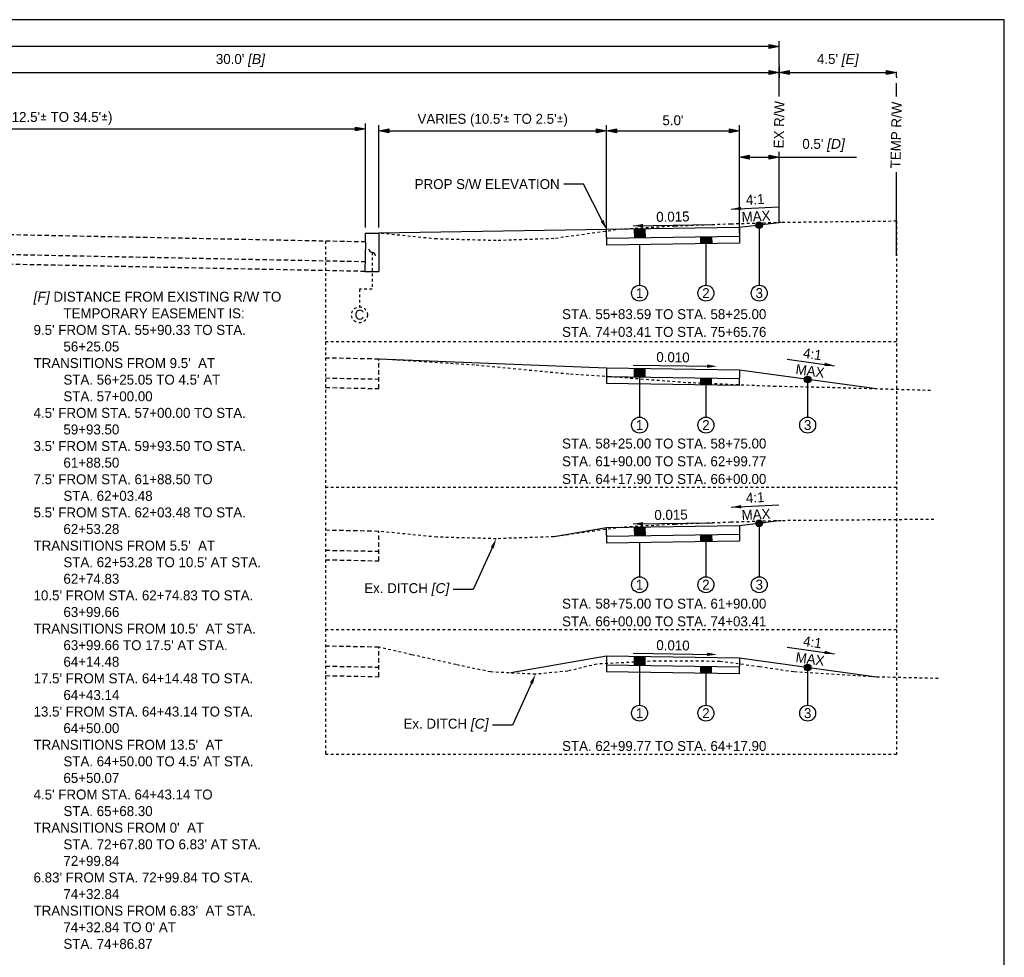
# Model space of a CAD drawing. Header units: feet. Extents: x 19045 to 19260, y 13883 to 14018.
# Tile 4 of 8: x 19099 to 19136, y 13910 to 13945. Entities that reach past the tile are written whole.
import ezdxf
from ezdxf import colors
from ezdxf.entities.mleader import LeaderData, LeaderLine
from ezdxf.enums import TextEntityAlignment as Align
from ezdxf.math import Vec2, Vec3

# ---------------------------------------------------------------- set-up
doc = ezdxf.new("R2010")
doc.units = ezdxf.units.FT
doc.header["$MEASUREMENT"] = 0
for name, pattern in [('cl5', [25, 1.25, -1.25, 20, -1.25, 1.25]), ('DASHED', [0.75, 0.5, -0.25]), ('DASHED2', [0.375, 0.25, -0.125]), ('OhDOT_USTN2', [0.11, 0.069, -0.041]), ('OhDOT_USTN3', [0.22, 0.165, -0.055])]:
    doc.linetypes.add(name, pattern=pattern)
for name, color, linetype in [('CM_P_Sidewalk', 254, 'Continuous'), ('PF_X_Ground_Line', 3, 'OhDOT_USTN2'), ('PV_P_EOP', 7, 'Continuous'), ('PV_P_Text', 10, 'Continuous'), ('PV_X_EOP', 7, 'OhDOT_USTN3'), ('RW_X_CL_5', 6, 'cl5'), ('RW_X_Right_of_Way', 7, 'ROWEX-COEC')]:
    doc.layers.add(name, color=color, linetype=linetype)
doc.styles.add('Slanted-Normal', font='font31.shx', dxfattribs={"height": 0.125})
doc.styles.get("Standard").update_dxf_attribs({"font": 'font31.shx'})
doc.styles.add('Straight-Normal', font='font30.shx', dxfattribs={"height": 0.14})
doc.linetypes.add('ROWEX-COEC', pattern='A,0.75,-0.05,["Ex R/W",Straight-Normal,S=1,R=0,X=0,Y=-0.06],-0.7,0.75,-0.3,0.75,-0.3,0.75,-0.3,0.75,-0.3', length=5.7)
doc.dimstyles.new('Dec-1  Slanted', dxfattribs={"dimtxt": 0.125, "dimasz": 0.125, "dimexe": 0.07, "dimexo": 0.07, "dimgap": 0.07, "dimtad": 1, "dimdec": 1, "dimzin": 3, "dimdsep": 46, "dimtxsty": 'Slanted-Normal', "dimblk": 'Dim1', "dimcen": 0, "dimclrd": 95, "dimclre": 95, "dimclrt": 7, "dimadec": 1, "dimazin": 3, "dimtfac": 1, "dimtdec": 1, "dimtix": 1, "dimtofl": 0, "dimtmove": 1, "dimatfit": 3, "dimldrblk": 'Dim1', "dimfxl": 1, "dimtolj": 1, "dimtzin": 0, "dimlwd": -1, "dimlwe": -1, "dimarcsym": 0})

# ---------------------------------------------------------------- blocks, each defined once
blk = doc.blocks.new('Dim1')
h = blk.add_hatch(color=4)
h.dxf.hatch_style = 1
h.paths.add_polyline_path([(0, 0), (-1, -0.2), (-1, 0.2)])
at = {"color": 4}
blk.add_lwpolyline([(0, 0), (-1, -0.2), (-1, 0.2), (0, 0)], dxfattribs=at)
blk = doc.blocks.new('*D887')
at = {"layer": 'Defpoints', "color": 0, "transparency": 16777216}
for p in [(19087.192, 13941.042), (19112.192, 13941.042), (19112.192, 13937.116)]:
    blk.add_point(p, dxfattribs=at)
at = {"layer": 'PV_P_Text', "color": 95, "linetype": 'Continuous', "transparency": 16777216}
for p, q in [((19087.567, 13941.042), (19111.817, 13941.042)), ((19112.192, 13937.326), (19112.192, 13941.252))]:
    blk.add_line(p, q, dxfattribs=at)
at = {"layer": 'PV_P_Text', "color": 95, "transparency": 16777216, "xscale": 0.375, "yscale": 0.375, "zscale": 0.375, "rotation": 180}
blk.add_blockref('Dim1', (19087.192, 13941.042), dxfattribs=at)
at = {"layer": 'PV_P_Text', "color": 95, "transparency": 16777216, "xscale": 0.375, "yscale": 0.375, "zscale": 0.375}
blk.add_blockref('Dim1', (19112.192, 13941.042), dxfattribs=at)
at = {"layer": 'PV_P_Text', "color": 7, "transparency": 16777216, "insert": (19099.692, 13941.439), "char_height": 0.375, "attachment_point": 5, "style": 'Slanted-Normal'}
blk.add_mtext("\\A1;VARIES (12.5'{\\fISOCPEUR|b0|i0|c0|p34;%%P} TO 34.5'{\\fISOCPEUR|b0|i0|c0|p34;%%P})", dxfattribs=at)
blk = doc.blocks.new('*D885')
at = {"layer": 'Defpoints', "color": 0, "transparency": 16777216}
for p in [(19121.275, 13940.972), (19112.692, 13937.116), (19121.275, 13936.967)]:
    blk.add_point(p, dxfattribs=at)
at = {"layer": 'PV_P_Text', "color": 95, "linetype": 'Continuous', "transparency": 16777216}
for p, q in [((19112.692, 13937.326), (19112.692, 13941.182)), ((19113.067, 13940.972), (19120.9, 13940.972)), ((19121.275, 13937.177), (19121.275, 13941.182))]:
    blk.add_line(p, q, dxfattribs=at)
at = {"layer": 'PV_P_Text', "color": 95, "transparency": 16777216, "xscale": 0.375, "yscale": 0.375, "zscale": 0.375, "rotation": 180}
blk.add_blockref('Dim1', (19112.692, 13940.972), dxfattribs=at)
at = {"layer": 'PV_P_Text', "color": 95, "transparency": 16777216, "xscale": 0.375, "yscale": 0.375, "zscale": 0.375}
blk.add_blockref('Dim1', (19121.275, 13940.972), dxfattribs=at)
at = {"layer": 'PV_P_Text', "color": 7, "transparency": 16777216, "insert": (19116.984, 13941.369), "char_height": 0.375, "attachment_point": 5, "style": 'Slanted-Normal'}
blk.add_mtext("\\A1;VARIES (10.5'{\\fISOCPEUR|b0|i0|c0|p34;%%P} TO 2.5'{\\fISOCPEUR|b0|i0|c0|p34;%%P})", dxfattribs=at)
blk = doc.blocks.new('*D886')
at = {"layer": 'Defpoints', "color": 0, "transparency": 16777216}
for p in [(19127.775, 13943.644), (19132.191, 13943.212), (19132.191, 13943.174)]:
    blk.add_point(p, dxfattribs=at)
at = {"layer": 'PV_P_Text', "color": 95, "linetype": 'Continuous', "transparency": 16777216}
for p, q in [((19127.775, 13943.434), (19127.775, 13942.964)), ((19128.15, 13943.174), (19131.816, 13943.174)), ((19132.191, 13943.002), (19132.191, 13942.964))]:
    blk.add_line(p, q, dxfattribs=at)
at = {"layer": 'PV_P_Text', "color": 95, "transparency": 16777216, "xscale": 0.375, "yscale": 0.375, "zscale": 0.375, "rotation": 180}
blk.add_blockref('Dim1', (19127.775, 13943.174), dxfattribs=at)
at = {"layer": 'PV_P_Text', "color": 95, "transparency": 16777216, "xscale": 0.375, "yscale": 0.375, "zscale": 0.375}
blk.add_blockref('Dim1', (19132.191, 13943.174), dxfattribs=at)
at = {"layer": 'PV_P_Text', "color": 7, "transparency": 16777216, "insert": (19129.983, 13943.622), "char_height": 0.375, "attachment_point": 5, "style": 'Slanted-Normal'}
blk.add_mtext("\\A1;4.5' {\\fArial|b0|i1|c0|p34;[E]}", dxfattribs=at)
blk = doc.blocks.new('*D884')
at = {"layer": 'Defpoints', "color": 0, "transparency": 16777216}
for p in [(19126.275, 13940.972), (19121.275, 13936.967), (19126.275, 13936.892)]:
    blk.add_point(p, dxfattribs=at)
at = {"layer": 'PV_P_Text', "color": 95, "linetype": 'Continuous', "transparency": 16777216}
for p, q in [((19121.275, 13937.177), (19121.275, 13941.182)), ((19121.65, 13940.972), (19125.9, 13940.972)), ((19126.275, 13937.102), (19126.275, 13941.182))]:
    blk.add_line(p, q, dxfattribs=at)
at = {"layer": 'PV_P_Text', "color": 95, "transparency": 16777216, "xscale": 0.375, "yscale": 0.375, "zscale": 0.375, "rotation": 180}
blk.add_blockref('Dim1', (19121.275, 13940.972), dxfattribs=at)
at = {"layer": 'PV_P_Text', "color": 95, "transparency": 16777216, "xscale": 0.375, "yscale": 0.375, "zscale": 0.375}
blk.add_blockref('Dim1', (19126.275, 13940.972), dxfattribs=at)
at = {"layer": 'PV_P_Text', "color": 7, "transparency": 16777216, "insert": (19123.775, 13941.369), "char_height": 0.375, "attachment_point": 5, "style": 'Slanted-Normal'}
blk.add_mtext("\\A1;5.0'", dxfattribs=at)
blk = doc.blocks.new('_Integral')
at = {"color": 0, "linetype": 'ByBlock', "lineweight": -2}
for centre, start, end in [((0.445, -0.091), 102, 168), ((-0.445, 0.091), 282, 348)]:
    blk.add_arc(centre, 0.454, start, end, dxfattribs=at)
blk = doc.blocks.new('*D890')
at = {"layer": 'Defpoints', "color": 0, "transparency": 16777216}
for p in [(19127.775, 13939.976), (19126.275, 13937.327), (19127.775, 13937.51)]:
    blk.add_point(p, dxfattribs=at)
at = {"layer": 'PV_P_Text', "color": 95, "linetype": 'Continuous', "transparency": 16777216}
for p, q in [((19126.275, 13937.537), (19126.275, 13940.186)), ((19126.65, 13939.976), (19127.4, 13939.976)), ((19127.775, 13937.72), (19127.775, 13940.186)), ((19127.775, 13939.976), (19130.689, 13939.976))]:
    blk.add_line(p, q, dxfattribs=at)
at = {"layer": 'PV_P_Text', "color": 95, "transparency": 16777216, "xscale": 0.375, "yscale": 0.375, "zscale": 0.375, "rotation": 180}
blk.add_blockref('Dim1', (19126.275, 13939.976), dxfattribs=at)
at = {"layer": 'PV_P_Text', "color": 95, "transparency": 16777216, "xscale": 0.375, "yscale": 0.375, "zscale": 0.375}
blk.add_blockref('Dim1', (19127.775, 13939.976), dxfattribs=at)
at = {"layer": 'PV_P_Text', "color": 7, "transparency": 16777216, "insert": (19129.447, 13940.425), "char_height": 0.375, "attachment_point": 5, "style": 'Slanted-Normal'}
blk.add_mtext("\\A1;0.5' {\\fArial|b0|i1|c0|p34;[D]}", dxfattribs=at)
blk = doc.blocks.new('*D908')
at = {"layer": 'Defpoints', "color": 0, "transparency": 16777216}
for p in [(19057.775, 13944.145), (19057.775, 13943.212), (19127.775, 13943.218)]:
    blk.add_point(p, dxfattribs=at)
at = {"layer": 'PV_P_Text', "color": 95, "linetype": 'Continuous', "transparency": 16777216}
for p, q in [((19057.775, 13943.422), (19057.775, 13944.355)), ((19127.775, 13943.428), (19127.775, 13944.355)), ((19127.4, 13944.145), (19058.15, 13944.145))]:
    blk.add_line(p, q, dxfattribs=at)
at = {"layer": 'PV_P_Text', "color": 95, "transparency": 16777216, "xscale": 0.375, "yscale": 0.375, "zscale": 0.375, "rotation": 180}
blk.add_blockref('Dim1', (19057.775, 13944.145), dxfattribs=at)
at = {"layer": 'PV_P_Text', "color": 95, "transparency": 16777216, "xscale": 0.375, "yscale": 0.375, "zscale": 0.375}
blk.add_blockref('Dim1', (19127.775, 13944.145), dxfattribs=at)
at = {"layer": 'PV_P_Text', "color": 7, "transparency": 16777216, "insert": (19090.561, 13944.542), "char_height": 0.375, "attachment_point": 5, "style": 'Slanted-Normal'}
blk.add_mtext("\\A1;60.0' RIGHT-OF-WAY", dxfattribs=at)
blk = doc.blocks.new('*D917')
at = {"layer": 'Defpoints', "color": 0, "transparency": 16777216}
for p in [(19127.775, 13943.174), (19127.775, 13942.27), (19087.192, 13941.746)]:
    blk.add_point(p, dxfattribs=at)
at = {"layer": 'PV_P_Text', "color": 95, "linetype": 'Continuous', "transparency": 16777216}
for p, q in [((19087.192, 13941.956), (19087.192, 13943.384)), ((19087.567, 13943.174), (19127.4, 13943.174)), ((19127.775, 13942.48), (19127.775, 13943.384))]:
    blk.add_line(p, q, dxfattribs=at)
at = {"layer": 'PV_P_Text', "color": 95, "transparency": 16777216, "xscale": 0.375, "yscale": 0.375, "zscale": 0.375, "rotation": 180}
blk.add_blockref('Dim1', (19087.192, 13943.174), dxfattribs=at)
at = {"layer": 'PV_P_Text', "color": 95, "transparency": 16777216, "xscale": 0.375, "yscale": 0.375, "zscale": 0.375}
blk.add_blockref('Dim1', (19127.775, 13943.174), dxfattribs=at)
at = {"layer": 'PV_P_Text', "color": 7, "transparency": 16777216, "insert": (19107.484, 13943.622), "char_height": 0.375, "attachment_point": 5, "style": 'Slanted-Normal'}
blk.add_mtext("\\A1;30.0' {\\fArial|b0|i1|c0|p34;[B]}", dxfattribs=at)

msp = doc.modelspace()

# ---------------------------------------------------------------- hatches: boundary and pattern name
at = {"layer": 'PV_P_Text'}
h = msp.add_hatch(color=256, dxfattribs=at)
h.dxf.hatch_style = 1
h.paths.add_polyline_path([(19122.716, 13937.274), (19122.316, 13937.268), (19122.326, 13936.935), (19122.726, 13936.941)])
h = msp.add_hatch(color=256, dxfattribs=at)
h.dxf.hatch_style = 1
edge = h.paths.add_edge_path()
edge.add_arc((19127.025, 13937.419), 0.125, 0, 360)
h = msp.add_hatch(color=256, dxfattribs=at)
h.dxf.hatch_style = 1
h.paths.add_polyline_path([(19125.226, 13936.978), (19124.816, 13936.972), (19124.816, 13936.722), (19125.234, 13936.728)])
h = msp.add_hatch(color=256, dxfattribs=at)
h.dxf.hatch_style = 1
h.paths.add_polyline_path([(19122.716, 13932.012), (19122.316, 13932.018), (19122.316, 13931.685), (19122.716, 13931.679)])
h = msp.add_hatch(color=256, dxfattribs=at)
h.dxf.hatch_style = 1
edge = h.paths.add_edge_path()
edge.add_arc((19128.848, 13931.604), 0.125, 0, 360)
h = msp.add_hatch(color=256, dxfattribs=at)
h.dxf.hatch_style = 1
h.paths.add_polyline_path([(19125.216, 13931.641), (19124.816, 13931.647), (19124.816, 13931.397), (19125.216, 13931.391)])
h = msp.add_hatch(color=256, dxfattribs=at)
h.dxf.hatch_style = 1
edge = h.paths.add_edge_path()
edge.add_arc((19127.025, 13926.186), 0.125, 0, 360)
h = msp.add_hatch(color=256, dxfattribs=at)
h.dxf.hatch_style = 1
h.paths.add_polyline_path([(19122.716, 13926.041), (19122.316, 13926.035), (19122.326, 13925.703), (19122.726, 13925.709)])
h = msp.add_hatch(color=256, dxfattribs=at)
h.dxf.hatch_style = 1
h.paths.add_polyline_path([(19125.226, 13925.746), (19124.816, 13925.74), (19124.816, 13925.49), (19125.234, 13925.496)])
h = msp.add_hatch(color=256, dxfattribs=at)
h.dxf.hatch_style = 1
h.paths.add_polyline_path([(19122.716, 13921.158), (19122.316, 13921.164), (19122.316, 13920.831), (19122.716, 13920.825)])
h = msp.add_hatch(color=256, dxfattribs=at)
h.dxf.hatch_style = 1
h.paths.add_polyline_path([(19125.216, 13920.788), (19124.816, 13920.794), (19124.816, 13920.543), (19125.216, 13920.537)])
h = msp.add_hatch(color=256, dxfattribs=at)
h.dxf.hatch_style = 1
edge = h.paths.add_edge_path()
edge.add_arc((19128.848, 13920.751), 0.125, 0, 360)

# ---------------------------------------------------------------- linework, layer by layer
at = {"layer": 'PF_X_Ground_Line'}
for points in [[(19132.191, 13937.566), (19127.856, 13937.517), (19125.951, 13937.458), (19123.85, 13937.38), (19121.825, 13937.267), (19119.286, 13936.913), (19117.12, 13936.837), (19114.878, 13936.898), (19112.692, 13937.116)], [(19133.479, 13931.19), (19129.48, 13931.303), (19127.639, 13931.343), (19124.26, 13931.485), (19121.408, 13931.707), (19119.85, 13931.808), (19116.3, 13932.146), (19112.692, 13932.373)], [(19133.596, 13926.334), (19127.856, 13926.285), (19125.951, 13926.226), (19123.85, 13926.148), (19121.825, 13926.035), (19119.286, 13925.681), (19117.12, 13925.605), (19114.878, 13925.666), (19112.692, 13925.884)], [(19133.758, 13920.342), (19131.442, 13920.394), (19128.325, 13920.589), (19127.028, 13920.78), (19125.539, 13920.985), (19123.121, 13920.998), (19120.91, 13920.883), (19119.811, 13920.619), (19118.598, 13920.5), (19116.905, 13920.587), (19115.603, 13920.862), (19113.931, 13921.238), (19112.692, 13921.519)]]:
    msp.add_lwpolyline(points, dxfattribs=at)
at = {"layer": 'PV_P_EOP', "linetype": 'DASHED'}
for points in [[(19127.775, 13942.27), (19127.775, 13943.212)], [(19132.191, 13942.27), (19132.191, 13943.201)]]:
    msp.add_lwpolyline(points, dxfattribs=at)
at = {"layer": 'PV_P_EOP', "linetype": 'Continuous'}
for points in [[(19127.775, 13937.51), (19127.775, 13939.976)], [(19132.191, 13936.261), (19132.191, 13939.42)]]:
    msp.add_lwpolyline(points, dxfattribs=at)
at = {"layer": 'PV_P_Text', "linetype": 'ByBlock', "lineweight": -2}
for p, q in [((19125.97, 13938.027), (19127.767, 13938.116)), ((19122.271, 13937.397), (19125.272, 13937.442)), ((19122.275, 13932.148), (19125.276, 13932.103)), ((19128.075, 13932.37), (19129.858, 13932.125)), ((19125.97, 13926.795), (19127.767, 13926.884)), ((19122.271, 13926.165), (19125.272, 13926.21)), ((19122.275, 13921.295), (19125.276, 13921.25)), ((19128.075, 13921.516), (19129.858, 13921.271))]:
    msp.add_line(p, q, dxfattribs=at)
at = {"layer": 'PV_P_Text'}
for points in [[(19121.275, 13937.252), (19112.692, 13937.116)], [(19126.275, 13937.327), (19121.275, 13937.252)], [(19121.275, 13936.968), (19121.275, 13937.252)], [(19122.316, 13937.268), (19122.326, 13936.935)], [(19122.716, 13937.274), (19122.726, 13936.941)], [(19127.775, 13937.51), (19126.275, 13937.327)], [(19126.275, 13937.327), (19126.275, 13936.744)], [(19127.025, 13937.419), (19127.025, 13935.158)], [(19121.275, 13936.968), (19121.271, 13936.669)], [(19126.275, 13936.994), (19121.28, 13936.919)], [(19124.816, 13936.972), (19124.816, 13936.722)], [(19125.226, 13936.978), (19125.234, 13936.728)], [(19126.275, 13936.744), (19121.271, 13936.669)], [(19122.516, 13936.688), (19122.516, 13935.158)], [(19125.016, 13936.725), (19125.016, 13935.158)], [(19121.275, 13932.033), (19112.692, 13932.373)], [(19121.275, 13932.033), (19121.266, 13931.45)], [(19126.275, 13931.958), (19121.275, 13932.033)], [(19126.27, 13931.625), (19121.27, 13931.7)], [(19122.316, 13932.018), (19122.316, 13931.685)], [(19122.516, 13931.682), (19122.516, 13930.187)], [(19122.716, 13932.012), (19122.716, 13931.679)], [(19126.275, 13931.958), (19126.266, 13931.375)], [(19131.442, 13931.248), (19126.275, 13931.958)], [(19126.266, 13931.375), (19121.266, 13931.45)], [(19124.816, 13931.647), (19124.816, 13931.397)], [(19125.016, 13931.394), (19125.016, 13930.187)], [(19125.216, 13931.641), (19125.216, 13931.391)], [(19128.848, 13931.604), (19128.848, 13930.187)], [(19127.775, 13926.278), (19126.275, 13926.095)], [(19127.025, 13926.186), (19127.025, 13924.174)], [(19121.275, 13926.02), (19119.286, 13925.681)], [(19121.275, 13925.736), (19121.271, 13925.437)], [(19126.275, 13926.095), (19121.275, 13926.02)], [(19121.275, 13925.736), (19121.275, 13926.02)], [(19126.275, 13925.762), (19121.28, 13925.687)], [(19122.316, 13926.035), (19122.326, 13925.703)], [(19122.716, 13926.041), (19122.726, 13925.709)], [(19124.816, 13925.74), (19124.816, 13925.49)], [(19125.226, 13925.746), (19125.234, 13925.496)], [(19126.275, 13926.095), (19126.275, 13925.512)], [(19126.275, 13925.512), (19121.271, 13925.437)], [(19122.516, 13925.455), (19122.516, 13924.174)], [(19125.016, 13925.493), (19125.016, 13924.174)], [(19121.275, 13921.18), (19117.663, 13920.548)], [(19121.275, 13921.18), (19121.266, 13920.597)], [(19126.275, 13921.105), (19121.275, 13921.18)], [(19122.316, 13921.164), (19122.316, 13920.831)], [(19122.716, 13921.158), (19122.716, 13920.825)], [(19126.275, 13921.105), (19126.266, 13920.522)], [(19131.442, 13920.394), (19126.275, 13921.105)], [(19126.266, 13920.522), (19121.266, 13920.597)], [(19126.27, 13920.772), (19121.27, 13920.847)], [(19122.516, 13920.828), (19122.516, 13919.334)], [(19124.816, 13920.794), (19124.816, 13920.543)], [(19125.016, 13920.54), (19125.016, 13919.334)], [(19125.216, 13920.788), (19125.216, 13920.537)], [(19128.848, 13920.751), (19128.848, 13919.334)]]:
    msp.add_lwpolyline(points, dxfattribs=at)
at = {"layer": 'PV_P_Text', "linetype": 'DASHED2', "ltscale": 0.333}
for points in [[(19132.191, 13937.564), (19132.191, 13917.481)], [(19110.692, 13936.816), (19110.692, 13917.481)], [(19112.442, 13936.395), (19112.442, 13935.011), (19111.968, 13935.011), (19111.968, 13934.342)], [(19132.191, 13933.03), (19110.692, 13933.03)], [(19132.191, 13927.54), (19110.692, 13927.54)], [(19132.191, 13922.177), (19110.692, 13922.177)], [(19132.191, 13917.481), (19110.692, 13917.481)]]:
    msp.add_lwpolyline(points, dxfattribs=at)
at = {"layer": 'PV_P_Text'}
for centre, radius in [((19127.025, 13937.419), 0.125), ((19122.516, 13934.858), 0.3), ((19125.016, 13934.858), 0.3), ((19127.025, 13934.858), 0.3), ((19128.848, 13931.604), 0.125), ((19122.516, 13929.887), 0.3), ((19125.016, 13929.887), 0.3), ((19128.848, 13929.887), 0.3), ((19127.025, 13926.186), 0.125), ((19122.516, 13923.874), 0.3), ((19125.016, 13923.874), 0.3), ((19127.025, 13923.874), 0.3), ((19128.848, 13920.751), 0.125), ((19122.516, 13919.034), 0.3), ((19125.016, 13919.034), 0.3), ((19128.848, 13919.034), 0.3)]:
    msp.add_circle(centre, radius, dxfattribs=at)
at = {"layer": 'PV_P_Text', "linetype": 'DASHED2', "ltscale": 0.333}
msp.add_circle((19111.968, 13934.042), 0.3, dxfattribs=at)
at = {"layer": 'PV_P_Text'}
for points in [[(19126.341, 13938.108), (19125.97, 13938.027), (19126.347, 13937.983)], [(19122.645, 13937.465), (19122.271, 13937.397), (19122.647, 13937.34)], [(19125.062, 13932.044), (19125.437, 13932.101), (19125.063, 13932.169)], [(19129.478, 13932.114), (19129.858, 13932.125), (19129.495, 13932.238)], [(19126.341, 13926.876), (19125.97, 13926.795), (19126.347, 13926.751)], [(19122.645, 13926.233), (19122.271, 13926.165), (19122.647, 13926.108)], [(19125.062, 13921.19), (19125.437, 13921.247), (19125.063, 13921.315)], [(19129.478, 13921.26), (19129.858, 13921.271), (19129.495, 13921.384)]]:
    msp.add_solid(points, dxfattribs=at)
at = {"layer": 'PV_X_EOP'}
for points in [[(19112.192, 13936.786), (19087.192, 13937.286)], [(19112.192, 13936.036), (19087.192, 13936.536)], [(19112.17, 13935.676), (19087.192, 13936.176)], [(19110.692, 13931.303), (19112.692, 13931.263), (19112.692, 13932.373), (19110.692, 13932.413)], [(19110.692, 13931.662), (19112.692, 13931.622)], [(19110.692, 13924.814), (19112.692, 13924.774), (19112.692, 13925.884), (19110.692, 13925.924)], [(19110.692, 13925.174), (19112.692, 13925.134)], [(19110.692, 13920.449), (19112.692, 13920.409), (19112.692, 13921.519), (19110.692, 13921.559)], [(19110.692, 13920.809), (19112.692, 13920.769)]]:
    msp.add_lwpolyline(points, dxfattribs=at)
at = {"layer": 'RW_X_CL_5', "linetype": 'ByBlock'}
msp.add_lwpolyline([(19045.13, 13945.16), (19045.13, 13882.91), (19136.254, 13882.91), (19136.254, 13945.16)], close=True, dxfattribs=at)
at = {"layer": 'RW_X_Right_of_Way'}
for points in [[(19112.192, 13936.786), (19112.192, 13937.116), (19112.692, 13937.116), (19112.692, 13935.676)], [(19112.192, 13936.786), (19112.17, 13935.676)], [(19112.17, 13935.676), (19112.692, 13935.676)]]:
    msp.add_lwpolyline(points, dxfattribs=at)

# ---------------------------------------------------------------- block references
at = {"layer": 'PV_P_Text', "xscale": 0.375, "yscale": 0.375, "zscale": 0.375, "rotation": 90}
msp.add_blockref('_Integral', (19112.442, 13936.395), dxfattribs=at)

# ---------------------------------------------------------------- texts
at = {"layer": 'CM_P_Sidewalk', "insert": (19099.317, 13922.531), "char_height": 0.375, "attachment_point": 4}
msp.add_mtext_dynamic_manual_height_columns("\\pxi-3,l4,t4;{\\fArial|b0|i1|c0|p34;[F]} DISTANCE FROM EXISTING R/W TO TEMPORARY EASEMENT IS:\\P9.5' FROM STA. 55+90.33 TO STA. 56+25.05\\PTRANSITIONS FROM 9.5'  AT \\P^ISTA. 56+25.05 TO 4.5' AT \\P^ISTA. 57+00.00 \\P4.5' FROM STA. 57+00.00 TO STA. 59+93.50\\P3.5' FROM STA. 59+93.50 TO STA. 61+88.50\\P7.5' FROM STA. 61+88.50 TO \\P^ISTA. 62+03.48\\P5.5' FROM STA. 62+03.48 TO STA. 62+53.28\\PTRANSITIONS FROM 5.5'  AT \\P^ISTA. 62+53.28 TO 10.5' AT STA. 62+74.83\\P10.5' FROM STA. 62+74.83 TO STA. 63+99.66\\PTRANSITIONS FROM 10.5'  AT STA. 63+99.66 TO 17.5' AT STA. 64+14.48\\P17.5' FROM STA. 64+14.48 TO STA. 64+43.14\\P13.5' FROM STA. 64+43.14 TO STA. 64+50.00\\PTRANSITIONS FROM 13.5'  AT \\P^ISTA. 64+50.00 TO 4.5' AT STA. 65+50.07\\P4.5' FROM STA. 64+43.14 TO \\P^ISTA. 65+68.30\\PTRANSITIONS FROM 0'  AT \\P^ISTA. 72+67.80 TO 6.83' AT STA. 72+99.84\\P6.83' FROM STA. 72+99.84 TO STA. 74+32.84\\PTRANSITIONS FROM 6.83'  AT STA. 74+32.84 TO 0' AT \\P^ISTA. 74+86.87", width=9.8757, gutter_width=42, heights=[0], dxfattribs=at)
at = {"layer": 'PV_P_Text', "style": 'Slanted-Normal'}
for s, rotation, p in [('4:1', 2.8422, (19126.533, 13938.187)), ('MAX', 2.8422, (19126.369, 13937.539)), ('4:1', 352.1676, (19128.659, 13932.423)), ('MAX', 352.1676, (19128.377, 13931.816)), ('4:1', 2.8422, (19126.533, 13926.955)), ('MAX', 2.8422, (19126.369, 13926.307)), ('4:1', 352.1676, (19128.659, 13921.569)), ('MAX', 352.1676, (19128.377, 13920.963))]:
    msp.add_text(s, height=0.375, rotation=rotation, dxfattribs=at).set_placement(p)
for s, rotation, p in [('0.015', 0.8594, (19123.771, 13937.74)), ('0.010', 359.1406, (19123.775, 13932.444)), ('0.015 ', 0.8594, (19123.771, 13926.51)), ('0.010', 359.1406, (19123.775, 13921.59))]:
    msp.add_text(s, height=0.375, rotation=rotation, dxfattribs=at).set_placement(p, align=Align.MIDDLE_CENTER)
at = {"layer": 'PV_P_Text', "char_height": 0.375, "attachment_point": 5, "rotation": 88.8542, "style": 'Slanted-Normal'}
for s, insert, width in [('EX R/W', (19127.775, 13941.206), 2.18377), ('TEMP R/W', (19132.181, 13940.815), 3.20594)]:
    msp.add_mtext(s, dxfattribs=dict(at, insert=insert, width=width))
at = {"layer": 'PV_P_Text', "char_height": 0.375, "attachment_point": 5, "style": 'Slanted-Normal'}
for s, insert in [('1', (19122.516, 13934.858)), ('2', (19125.016, 13934.858)), ('3', (19127.025, 13934.858)), ('C', (19111.968, 13934.042)), ('1', (19122.516, 13929.887)), ('2', (19125.016, 13929.887)), ('3', (19128.848, 13929.887)), ('1', (19122.516, 13923.874)), ('2', (19125.016, 13923.874)), ('3', (19127.025, 13923.874)), ('1', (19122.516, 13919.034)), ('2', (19125.016, 13919.034)), ('3', (19128.848, 13919.034))]:
    msp.add_mtext_dynamic_manual_height_columns(s, width=2.46234, gutter_width=0.625, heights=[0], dxfattribs=dict(at, insert=insert))
at = {"layer": 'PV_P_Text', "char_height": 0.375, "width": 16.68248, "attachment_point": 5, "style": 'Slanted-Normal'}
for s, insert in [('STA. 55+83.59 TO STA. 58+25.00', (19123.445, 13934.064)), ('STA. 74+03.41 TO STA. 75+65.76', (19123.445, 13933.395)), ('STA. 58+25.00 TO STA. 58+75.00', (19123.445, 13929.19)), ('STA. 61+90.00 TO STA. 62+99.77', (19123.445, 13928.522)), ('STA. 64+17.90 TO STA. 66+00.00', (19123.445, 13927.854)), ('STA. 58+75.00 TO STA. 61+90.00', (19123.445, 13923.158)), ('STA. 66+00.00 TO STA. 74+03.41', (19123.445, 13922.49)), ('STA. 62+99.77 TO STA. 64+17.90', (19123.445, 13917.795))]:
    msp.add_mtext(s, dxfattribs=dict(at, insert=insert))

# ---------------------------------------------------------------- dimensions: what is measured, and where the dimension line sits
at = {"layer": 'PV_P_Text'}
for base, p1, p2, text, picture, middle in [((19057.775, 13944.145), (19127.775, 13943.218), (19057.775, 13943.212), "60.0' RIGHT-OF-WAY", '*D908', (19090.561, 13944.145)), ((19127.775, 13939.976), (19126.275, 13937.327), (19127.775, 13937.51), "0.5' {\\fArial|b0|i1|c0|p34;[D]}", '*D890', (19129.447, 13939.976))]:
    dim = msp.add_linear_dim(base=base, p1=p1, p2=p2, text=text, dimstyle='Dec-1  Slanted', override={"dimpost": "'"}, dxfattribs=at)
    dim.commit()
    dim.dimension.update_dxf_attribs({"geometry": picture, "text_midpoint": middle, "dimtype": 160})
for base, p1, p2, text, picture, middle in [((19127.775, 13943.174), (19087.192, 13941.746), (19127.775, 13942.27), "30.0' {\\fArial|b0|i1|c0|p34;[B]}", '*D917', (19107.484, 13943.622)), ((19132.191, 13943.174), (19127.775, 13943.644), (19132.191, 13943.212), "4.5' {\\fArial|b0|i1|c0|p34;[E]}", '*D886', (19129.983, 13943.622)), ((19112.192, 13941.042), (19087.192, 13941.042), (19112.192, 13937.116), "VARIES (12.5'{\\fISOCPEUR|b0|i0|c0|p34;%%P} TO 34.5'{\\fISOCPEUR|b0|i0|c0|p34;%%P})", '*D887', (19099.692, 13941.439)), ((19121.275, 13940.972), (19112.692, 13937.116), (19121.275, 13936.967), "VARIES (10.5'{\\fISOCPEUR|b0|i0|c0|p34;%%P} TO 2.5'{\\fISOCPEUR|b0|i0|c0|p34;%%P})", '*D885', (19116.984, 13941.369)), ((19126.275, 13940.972), (19121.275, 13936.967), (19126.275, 13936.892), "5.0'", '*D884', (19123.775, 13941.369))]:
    dim = msp.add_linear_dim(base=base, p1=p1, p2=p2, text=text, dimstyle='Dec-1  Slanted', override={"dimpost": "'"}, dxfattribs=at)
    dim.commit()
    dim.dimension.update_dxf_attribs({"geometry": picture, "text_midpoint": middle})

# ---------------------------------------------------------------- leaders
at = {"layer": 'RW_X_Right_of_Way'}
ml = msp.add_multileader_mtext('Standard', dxfattribs=at)
ml.set_content(' PROP S/W ELEVATION', color=256, style='Slanted-Normal')
ml.set_leader_properties()
ml.build(insert=Vec2(0, 0))
ml.multileader.update_dxf_attribs({"dogleg_length": 0.25, "arrow_head_size": 0.375, "scale": 3})
ctx = ml.context
ctx.base_point, ctx.scale, ctx.char_height, ctx.arrow_head_size, ctx.landing_gap_size, ctx.plane_origin = Vec3(19113.084, 13938.967), 3, 0.375, 0.375, 0.15, Vec3(19121.331, 13936.941)
ctx.text_align_type = 2
notes = []
notes.append((ctx, [(1, (1, 1, 0), (19120.408, 13938.967), (-1, 0), 0.75, [(0, [(19121.275, 13937.252)], 0, [])])]))
ctx.mtext.insert, ctx.mtext.alignment, ctx.mtext.flow_direction = Vec3(19119.508, 13939.154), 3, 5
ml = msp.add_multileader_mtext('Standard', dxfattribs=at)
ml.set_content('Ex. DITCH {\\fArial|b0|i1|c0|p34;[C]}', color=256, style='Slanted-Normal')
ml.set_leader_properties()
ml.build(insert=Vec2(0, 0))
ml.multileader.update_dxf_attribs({"dogleg_length": 0.25, "arrow_head_size": 0.375, "scale": 3})
ctx = ml.context
ctx.base_point, ctx.scale, ctx.char_height, ctx.arrow_head_size, ctx.landing_gap_size, ctx.plane_origin = Vec3(19111.491, 13923.693), 3, 0.375, 0.375, 0.15, Vec3(19117.176, 13925.294)
ctx.text_align_type = 2
notes.append((ctx, [(1, (1, 1, 0), (19116.252, 13923.693), (-1, 0), 0.75, [(0, [(19117.12, 13925.605)], 0, [])])]))
ctx.mtext.insert, ctx.mtext.alignment, ctx.mtext.flow_direction = Vec3(19115.352, 13923.932), 3, 5
ml = msp.add_multileader_mtext('Standard', dxfattribs=at)
ml.set_content('Ex. DITCH {\\fArial|b0|i1|c0|p34;[C]}', color=256, style='Slanted-Normal')
ml.set_leader_properties()
ml.build(insert=Vec2(0, 0))
ml.multileader.update_dxf_attribs({"dogleg_length": 0.25, "arrow_head_size": 0.375, "scale": 3})
ctx = ml.context
ctx.base_point, ctx.scale, ctx.char_height, ctx.arrow_head_size, ctx.landing_gap_size, ctx.plane_origin = Vec3(19112.969, 13918.588), 3, 0.375, 0.375, 0.15, Vec3(19118.654, 13920.189)
ctx.text_align_type = 2
notes.append((ctx, [(1, (1, 1, 0), (19117.73, 13918.588), (-1, 0), 0.75, [(0, [(19118.598, 13920.5)], 0, [])])]))
ctx.mtext.insert, ctx.mtext.alignment, ctx.mtext.flow_direction = Vec3(19116.83, 13918.827), 3, 5
for ctx, leaders in notes:
    for number, flags, end, landing, length, lines in leaders:
        leader = LeaderData()
        leader.index, (leader.has_last_leader_line, leader.has_dogleg_vector, leader.attachment_direction) = number, flags
        leader.last_leader_point, leader.dogleg_vector, leader.dogleg_length = Vec3(end), Vec3(landing), length
        for number, points, colour, breaks in lines:
            line = LeaderLine()
            line.index, line.vertices, line.color, line.breaks = number, Vec3.list(points), colors.encode_raw_color(colour), breaks
            leader.lines.append(line)
        ctx.leaders.append(leader)

doc.saveas('drawing.dxf')
